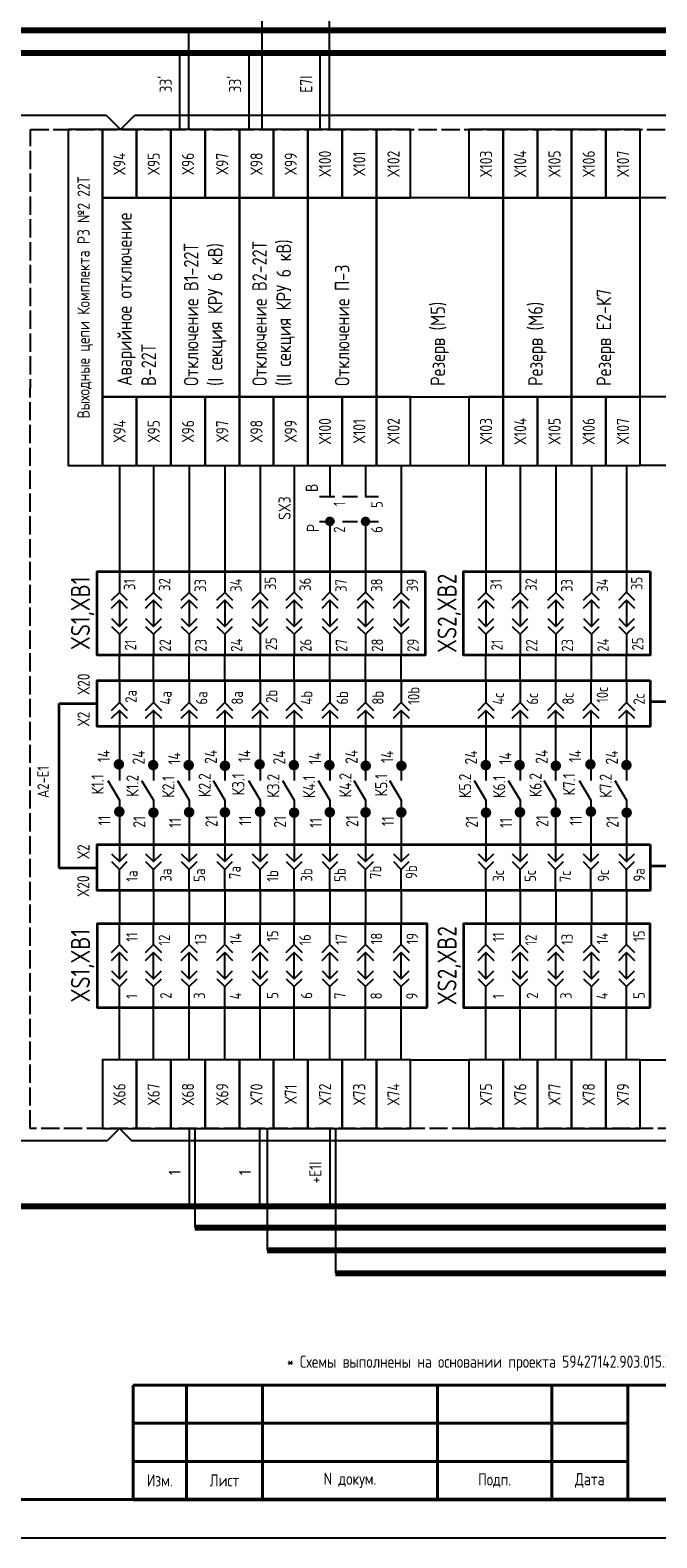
# Model space of a CAD drawing. Header units: millimetres. Extents: x 616 to 6446, y 2590 to 5711.
# Tile 12 of 50: x 2571 to 2653, y 3305 to 3503. Entities that reach past the tile are written whole.
import ezdxf
from ezdxf.enums import TextEntityAlignment as Align

# ---------------------------------------------------------------- set-up
doc = ezdxf.new("R2010")
doc.units = ezdxf.units.MM
doc.linetypes.add('ACAD_ISO02W100', pattern=[15, 12, -3])
doc.linetypes.add('JIS_02_2.0', pattern=[3, 2, -1])
doc.layers.add('основная 0.5', color=7, linetype='Continuous', lineweight=50)
doc.styles.add('SIMPLEX', font='GOST.ttf', dxfattribs={"height": 5})

msp = doc.modelspace()

# ---------------------------------------------------------------- hatches: boundary and pattern name
for points in [[(2582.69, 3407.62, 1), (2582.69, 3406.23, 1)], [(2601.18, 3407.62, 1), (2601.18, 3406.23, 1)], [(2644.64, 3407.62, 1), (2644.64, 3406.23, 1)], [(2587.2, 3407.52, 1), (2587.2, 3406.13, 1)], [(2591.87, 3407.52, 1), (2591.87, 3406.12, 1)], [(2596.63, 3407.43, 1), (2596.63, 3406.04, 1)], [(2605.68, 3407.52, 1), (2605.68, 3406.13, 1)], [(2610.35, 3407.52, 1), (2610.35, 3406.12, 1)], [(2615.12, 3407.43, 1), (2615.12, 3406.04, 1)], [(2619.81, 3407.43, 1), (2619.81, 3406.04, 1)], [(2630.89, 3407.52, 1), (2630.89, 3406.13, 1)], [(2635.33, 3407.52, 1), (2635.33, 3406.12, 1)], [(2640.09, 3407.43, 1), (2640.09, 3406.04, 1)], [(2649.37, 3407.52, 1), (2649.37, 3406.13, 1)], [(2582.75, 3401.41, 1), (2582.75, 3400.01, 1)], [(2587.23, 3401.28, 1), (2587.23, 3399.89, 1)], [(2591.92, 3401.34, 1), (2591.92, 3399.94, 1)], [(2596.62, 3401.32, 1), (2596.62, 3399.92, 1)], [(2601.24, 3401.41, 1), (2601.24, 3400.01, 1)], [(2605.71, 3401.28, 1), (2605.71, 3399.89, 1)], [(2610.4, 3401.34, 1), (2610.4, 3399.94, 1)], [(2615.1, 3401.32, 1), (2615.1, 3399.92, 1)], [(2619.79, 3401.32, 1), (2619.79, 3399.92, 1)], [(2630.92, 3401.28, 1), (2630.92, 3399.89, 1)], [(2635.38, 3401.34, 1), (2635.38, 3399.94, 1)], [(2640.08, 3401.32, 1), (2640.08, 3399.92, 1)], [(2644.7, 3401.41, 1), (2644.7, 3400.01, 1)], [(2649.4, 3401.28, 1), (2649.4, 3399.89, 1)]]:
    msp.add_hatch(color=256).paths.add_polyline_path(points)

# ---------------------------------------------------------------- linework, layer by layer
for p, q in [((2610.38, 3490.31), (2610.38, 3509.31)), ((2601.53, 3490.31), (2601.53, 3506.31)), ((2591.86, 3490.31), (2591.86, 3503.31)), ((2520.04, 3492.19), (2581.02, 3492.19)), ((2581.02, 3492.19), (2582.91, 3490.31)), ((2582.91, 3490.31), (2584.79, 3492.19)), ((2584.79, 3492.19), (2686.2, 3492.19)), ((2658.87, 3481.31), (2651.17, 3481.31)), ((2658.87, 3455.19), (2651.17, 3455.19)), ((2582.77, 3446.19), (2582.77, 3431.24)), ((2587.23, 3446.19), (2587.23, 3431.24)), ((2591.93, 3446.19), (2591.93, 3431.24)), ((2596.61, 3446.19), (2596.61, 3431.24)), ((2601.25, 3446.19), (2601.25, 3431.24)), ((2605.72, 3446.19), (2605.72, 3431.24)), ((2610.41, 3446.19), (2610.41, 3442.1)), ((2615.09, 3446.19), (2615.09, 3442.1)), ((2619.78, 3446.19), (2619.78, 3431.24)), ((2621.02, 3446.19), (2628.67, 3446.19)), ((2630.92, 3446.19), (2630.92, 3431.24)), ((2635.39, 3446.19), (2635.39, 3431.24)), ((2640.08, 3446.19), (2640.08, 3431.24)), ((2644.76, 3446.19), (2644.76, 3431.24)), ((2649.4, 3446.19), (2649.4, 3431.24)), ((2658.87, 3446.19), (2651.17, 3446.19)), ((2610.41, 3438.82), (2610.41, 3431.24)), ((2615.09, 3438.82), (2615.09, 3431.24)), ((2582.77, 3432.27), (2582.77, 3429.51)), ((2587.23, 3432.27), (2587.23, 3429.51)), ((2591.93, 3432.27), (2591.93, 3429.51)), ((2596.61, 3432.27), (2596.61, 3429.51)), ((2601.25, 3432.27), (2601.25, 3429.52)), ((2605.72, 3432.27), (2605.72, 3429.52)), ((2610.41, 3432.27), (2610.41, 3429.52)), ((2615.09, 3432.27), (2615.09, 3429.52)), ((2619.78, 3432.27), (2619.78, 3429.51)), ((2630.92, 3432.27), (2630.92, 3429.51)), ((2635.39, 3432.27), (2635.39, 3429.51)), ((2640.08, 3432.27), (2640.08, 3429.51)), ((2644.76, 3432.27), (2644.76, 3429.51)), ((2649.4, 3432.27), (2649.4, 3429.52)), ((2582.77, 3428.48), (2582.77, 3425.04)), ((2587.23, 3428.48), (2587.23, 3425.04)), ((2591.93, 3428.48), (2591.93, 3425.04)), ((2596.61, 3428.48), (2596.61, 3425.04)), ((2601.25, 3428.48), (2601.25, 3425.04)), ((2605.72, 3428.48), (2605.72, 3425.04)), ((2610.41, 3428.48), (2610.41, 3425.04)), ((2615.09, 3428.48), (2615.09, 3425.04)), ((2619.78, 3428.48), (2619.78, 3425.04)), ((2630.92, 3428.48), (2630.92, 3425.04)), ((2635.39, 3428.48), (2635.39, 3425.04)), ((2640.08, 3428.48), (2640.08, 3425.04)), ((2644.76, 3428.48), (2644.76, 3425.04)), ((2649.4, 3428.48), (2649.4, 3425.04)), ((2582.77, 3424.01), (2582.77, 3421.25)), ((2587.23, 3424.01), (2587.23, 3421.25)), ((2591.93, 3424.01), (2591.93, 3421.25)), ((2596.61, 3424.01), (2596.61, 3421.25)), ((2601.25, 3424.01), (2601.25, 3421.25)), ((2605.72, 3424.01), (2605.72, 3421.25)), ((2610.41, 3424.01), (2610.41, 3421.25)), ((2615.09, 3424.01), (2615.09, 3421.25)), ((2619.78, 3424.01), (2619.78, 3421.25)), ((2630.92, 3424.01), (2630.92, 3421.25)), ((2635.39, 3424.01), (2635.39, 3421.25)), ((2640.08, 3424.01), (2640.08, 3421.25)), ((2644.76, 3424.01), (2644.76, 3421.25)), ((2649.4, 3424.01), (2649.4, 3421.25)), ((2582.77, 3417.81), (2582.77, 3421.25)), ((2587.23, 3417.81), (2587.23, 3421.25)), ((2591.93, 3417.81), (2591.93, 3421.25)), ((2596.61, 3417.81), (2596.61, 3421.25)), ((2601.25, 3417.81), (2601.25, 3421.25)), ((2605.72, 3417.81), (2605.72, 3421.25)), ((2610.41, 3417.81), (2610.41, 3421.25)), ((2615.09, 3417.81), (2615.09, 3421.25)), ((2619.78, 3417.81), (2619.78, 3421.25)), ((2630.92, 3417.81), (2630.92, 3421.25)), ((2635.39, 3417.81), (2635.39, 3421.25)), ((2640.08, 3417.81), (2640.08, 3421.25)), ((2644.76, 3417.81), (2644.76, 3421.25)), ((2649.4, 3417.81), (2649.4, 3421.25)), ((2582.77, 3417.81), (2582.77, 3415.06)), ((2587.23, 3417.81), (2587.23, 3415.06)), ((2591.93, 3417.81), (2591.93, 3415.06)), ((2596.61, 3417.81), (2596.61, 3415.06)), ((2601.25, 3417.81), (2601.25, 3415.06)), ((2605.72, 3417.81), (2605.72, 3415.06)), ((2610.41, 3417.81), (2610.41, 3415.06)), ((2615.09, 3417.81), (2615.09, 3415.06)), ((2619.78, 3417.81), (2619.78, 3415.06)), ((2630.92, 3417.81), (2630.92, 3415.06)), ((2635.39, 3417.81), (2635.39, 3415.06)), ((2640.07, 3417.81), (2640.07, 3415.06)), ((2644.71, 3417.81), (2644.71, 3415.06)), ((2649.4, 3417.81), (2649.4, 3415.06)), ((2582.76, 3414.02), (2582.77, 3404.82)), ((2587.23, 3414.02), (2587.23, 3404.82)), ((2591.93, 3414.02), (2591.93, 3404.82)), ((2596.59, 3414.01), (2596.61, 3404.82)), ((2601.24, 3414.02), (2601.25, 3404.82)), ((2605.72, 3414.02), (2605.72, 3404.82)), ((2610.41, 3414.02), (2610.41, 3404.82)), ((2615.08, 3414.01), (2615.09, 3404.82)), ((2619.77, 3414.01), (2619.78, 3404.82)), ((2630.92, 3414.02), (2630.92, 3404.82)), ((2635.39, 3414.02), (2635.39, 3404.82)), ((2640.05, 3414.01), (2640.07, 3404.82)), ((2644.7, 3414.02), (2644.71, 3404.82)), ((2649.4, 3414.02), (2649.4, 3404.82)), ((2581.22, 3404.82), (2582.77, 3402.24)), ((2585.68, 3404.82), (2587.23, 3402.24)), ((2590.38, 3404.82), (2591.93, 3402.24)), ((2595.06, 3404.82), (2596.61, 3402.24)), ((2599.7, 3404.82), (2601.25, 3402.24)), ((2604.17, 3404.82), (2605.72, 3402.24)), ((2608.86, 3404.82), (2610.41, 3402.24)), ((2613.54, 3404.82), (2615.09, 3402.24)), ((2618.24, 3404.82), (2619.78, 3402.24)), ((2629.37, 3404.82), (2630.92, 3402.24)), ((2633.84, 3404.82), (2635.39, 3402.24)), ((2638.52, 3404.82), (2640.07, 3402.24)), ((2643.16, 3404.82), (2644.71, 3402.24)), ((2647.85, 3404.82), (2649.4, 3402.24)), ((2582.77, 3402.24), (2582.77, 3394.16)), ((2587.23, 3402.24), (2587.23, 3394.16)), ((2591.93, 3402.24), (2591.93, 3394.16)), ((2596.61, 3402.24), (2596.61, 3394.16)), ((2601.25, 3402.24), (2601.25, 3394.16)), ((2605.72, 3402.24), (2605.72, 3394.16)), ((2610.41, 3402.24), (2610.41, 3394.16)), ((2615.09, 3402.24), (2615.09, 3394.16)), ((2619.78, 3402.24), (2619.78, 3394.16)), ((2630.92, 3402.24), (2630.92, 3394.16)), ((2635.39, 3402.24), (2635.39, 3394.16)), ((2640.07, 3402.24), (2640.07, 3394.16)), ((2644.71, 3402.24), (2644.71, 3394.16)), ((2649.4, 3402.24), (2649.4, 3394.16)), ((2582.77, 3390.37), (2582.77, 3393.13)), ((2587.23, 3390.37), (2587.23, 3393.13)), ((2591.93, 3390.37), (2591.93, 3393.13)), ((2596.61, 3390.37), (2596.61, 3393.13)), ((2601.25, 3390.37), (2601.25, 3393.13)), ((2605.72, 3390.37), (2605.72, 3393.13)), ((2610.41, 3390.37), (2610.41, 3393.13)), ((2615.09, 3390.37), (2615.09, 3393.13)), ((2619.78, 3390.37), (2619.78, 3393.13)), ((2630.92, 3390.37), (2630.92, 3393.13)), ((2635.39, 3390.37), (2635.39, 3393.13)), ((2640.07, 3390.37), (2640.07, 3393.13)), ((2644.71, 3390.37), (2644.71, 3393.13)), ((2649.4, 3390.37), (2649.4, 3393.13)), ((2582.77, 3390.37), (2582.77, 3386)), ((2587.23, 3390.37), (2587.23, 3386)), ((2591.93, 3390.37), (2591.93, 3386)), ((2596.61, 3390.37), (2596.61, 3386)), ((2601.25, 3390.37), (2601.25, 3386)), ((2605.72, 3390.37), (2605.72, 3386)), ((2610.41, 3390.37), (2610.41, 3386)), ((2615.09, 3390.37), (2615.09, 3386)), ((2619.78, 3390.37), (2619.78, 3386)), ((2630.92, 3390.37), (2630.92, 3386)), ((2635.39, 3390.37), (2635.39, 3386)), ((2640.08, 3390.37), (2640.08, 3386)), ((2644.76, 3390.37), (2644.76, 3386)), ((2649.4, 3390.37), (2649.4, 3386)), ((2582.77, 3383.25), (2582.77, 3386)), ((2587.23, 3383.25), (2587.23, 3386)), ((2591.93, 3383.25), (2591.93, 3386)), ((2596.61, 3383.25), (2596.61, 3386)), ((2601.25, 3383.25), (2601.25, 3386)), ((2605.72, 3383.25), (2605.72, 3386)), ((2610.41, 3383.25), (2610.41, 3386)), ((2615.09, 3383.25), (2615.09, 3386)), ((2619.78, 3383.25), (2619.78, 3386)), ((2630.92, 3383.25), (2630.92, 3386)), ((2635.39, 3383.25), (2635.39, 3386)), ((2640.08, 3383.25), (2640.08, 3386)), ((2644.76, 3383.25), (2644.76, 3386)), ((2649.4, 3383.25), (2649.4, 3386)), ((2582.77, 3378.77), (2582.77, 3382.21)), ((2587.23, 3378.77), (2587.23, 3382.21)), ((2591.93, 3378.77), (2591.93, 3382.21)), ((2596.61, 3378.77), (2596.61, 3382.21)), ((2601.25, 3378.77), (2601.25, 3382.21)), ((2605.72, 3378.77), (2605.72, 3382.21)), ((2610.41, 3378.77), (2610.41, 3382.21)), ((2615.09, 3378.77), (2615.09, 3382.21)), ((2619.78, 3378.77), (2619.78, 3382.21)), ((2630.92, 3378.77), (2630.92, 3382.21)), ((2635.39, 3378.77), (2635.39, 3382.21)), ((2640.08, 3378.77), (2640.08, 3382.21)), ((2644.76, 3378.77), (2644.76, 3382.21)), ((2649.4, 3378.77), (2649.4, 3382.21)), ((2582.77, 3374.98), (2582.77, 3377.74)), ((2587.23, 3374.98), (2587.23, 3377.74)), ((2591.93, 3374.98), (2591.93, 3377.74)), ((2596.61, 3374.98), (2596.61, 3377.74)), ((2601.25, 3374.98), (2601.25, 3377.74)), ((2605.72, 3374.98), (2605.72, 3377.74)), ((2610.41, 3374.98), (2610.41, 3377.74)), ((2615.09, 3374.98), (2615.09, 3377.74)), ((2619.78, 3374.98), (2619.78, 3377.74)), ((2630.92, 3374.98), (2630.92, 3377.74)), ((2635.39, 3374.98), (2635.39, 3377.74)), ((2640.08, 3374.98), (2640.08, 3377.74)), ((2644.76, 3374.98), (2644.76, 3377.74)), ((2649.4, 3374.98), (2649.4, 3377.74)), ((2582.77, 3368.11), (2582.77, 3374.98)), ((2587.23, 3368.11), (2587.23, 3374.98)), ((2591.93, 3368.11), (2591.93, 3374.98)), ((2596.61, 3368.11), (2596.61, 3374.98)), ((2601.25, 3368.11), (2601.25, 3374.98)), ((2605.72, 3368.11), (2605.72, 3374.98)), ((2610.41, 3368.11), (2610.41, 3374.98)), ((2615.09, 3368.11), (2615.09, 3374.98)), ((2619.78, 3368.11), (2619.78, 3374.98)), ((2630.92, 3368.11), (2630.92, 3374.98)), ((2635.39, 3368.11), (2635.39, 3374.98)), ((2640.08, 3368.11), (2640.08, 3374.98)), ((2644.76, 3368.11), (2644.76, 3374.98)), ((2649.4, 3368.11), (2649.4, 3374.98)), ((2621.02, 3368.11), (2628.67, 3368.11)), ((2651.17, 3368.11), (2658.92, 3368.11)), ((2582.77, 3359.11), (2581.18, 3357.53)), ((2582.77, 3359.11), (2584.35, 3357.53)), ((2592.67, 3359.11), (2592.67, 3346.11)), ((2602.16, 3359.11), (2602.16, 3343.11)), ((2611.13, 3359.11), (2611.13, 3340.11)), ((2528.03, 3357.53), (2581.18, 3357.53)), ((2584.35, 3357.53), (2677.67, 3357.53)), ((2354.47, 3305.35), (2774.48, 3305.35))]:
    msp.add_line(p, q)
at = {"lineweight": 80}
for p, q in [((2740.17, 3503.31), (2488.55, 3503.31)), ((2592.67, 3346.11), (2740.17, 3346.11)), ((2602.16, 3343.11), (2743.17, 3343.11)), ((2611.13, 3340.11), (2746.17, 3340.11))]:
    msp.add_line(p, q, dxfattribs=at)
at = {"color": 3, "lineweight": 80}
for p, q in [((2722.45, 3500.31), (2420.64, 3500.31)), ((2723.12, 3348.88), (2421.5, 3348.88))]:
    msp.add_line(p, q, dxfattribs=at)
at = {"color": 3}
for p, q in [((2590.68, 3490.31), (2590.68, 3500.31)), ((2599.79, 3490.31), (2599.79, 3500.31)), ((2609.14, 3490.31), (2609.14, 3500.31)), ((2591.93, 3359.11), (2591.93, 3349.11)), ((2601.16, 3359.11), (2601.16, 3349.11)), ((2610.41, 3359.11), (2610.41, 3349.11))]:
    msp.add_line(p, q, dxfattribs=at)
at = {"linetype": 'JIS_02_2.0'}
for p, q in [((2609.05, 3442.1), (2616.79, 3442.1)), ((2609.05, 3438.82), (2616.79, 3438.82))]:
    msp.add_line(p, q, dxfattribs=at)
at = {"lineweight": 35}
for p, q in [((2574.83, 3393.31), (2574.83, 3414.93)), ((2574.83, 3414.93), (2579.83, 3414.93)), ((2657.76, 3415.14), (2652.49, 3415.14)), ((2579.83, 3393.31), (2574.83, 3393.31)), ((2657.76, 3393.54), (2652.49, 3393.54))]:
    msp.add_line(p, q, dxfattribs=at)
at = {"lineweight": 40}
for p, q in [((2584.56, 3325.39), (2649.56, 3325.39)), ((2584.56, 3320.39), (2649.56, 3320.39)), ((2584.56, 3315.39), (2649.56, 3315.39)), ((2374.47, 3310.4), (2769.56, 3310.4))]:
    msp.add_line(p, q, dxfattribs=at)
at = {"color": 32, "linetype": 'ACAD_ISO02W100', "ltscale": 0.2, "true_color": 0xcd6928}
msp.add_lwpolyline([(2721.88, 3359.11), (2571.03, 3359.11), (2571.07, 3490.31), (2736.05, 3490.31), (2736.02, 3359.11), (2721.88, 3359.11)], dxfattribs=at)
for points in [[(2580.52, 3446.19), (2580.52, 3490.31), (2576.02, 3490.31), (2576.02, 3446.19)], [(2585.02, 3481.31), (2585.02, 3490.31), (2580.52, 3490.31), (2580.52, 3481.31)], [(2589.52, 3481.31), (2589.52, 3490.31), (2585.02, 3490.31), (2585.02, 3481.31)], [(2594.02, 3481.31), (2594.02, 3490.31), (2589.52, 3490.31), (2589.52, 3481.31)], [(2598.52, 3481.31), (2598.52, 3490.31), (2594.02, 3490.31), (2594.02, 3481.31)], [(2603.02, 3481.31), (2603.02, 3490.31), (2598.52, 3490.31), (2598.52, 3481.31)], [(2607.52, 3481.31), (2607.52, 3490.31), (2603.02, 3490.31), (2603.02, 3481.31)], [(2612.02, 3481.31), (2612.02, 3490.31), (2607.52, 3490.31), (2607.52, 3481.31)], [(2616.52, 3481.31), (2616.52, 3490.31), (2612.02, 3490.31), (2612.02, 3481.31)], [(2621.02, 3481.31), (2621.02, 3490.31), (2616.52, 3490.31), (2616.52, 3481.31)], [(2633.17, 3481.31), (2633.17, 3490.31), (2628.67, 3490.31), (2628.67, 3481.31)], [(2637.67, 3481.31), (2637.67, 3490.31), (2633.17, 3490.31), (2633.17, 3481.31)], [(2642.17, 3481.31), (2642.17, 3490.31), (2637.67, 3490.31), (2637.67, 3481.31)], [(2646.67, 3481.31), (2646.67, 3490.31), (2642.17, 3490.31), (2642.17, 3481.31)], [(2651.17, 3481.31), (2651.17, 3490.31), (2646.67, 3490.31), (2646.67, 3481.31)], [(2589.52, 3455.19), (2589.52, 3481.31), (2580.52, 3481.31), (2580.52, 3455.19)], [(2598.52, 3455.19), (2598.52, 3481.31), (2589.52, 3481.31), (2589.52, 3455.19)], [(2607.52, 3455.19), (2607.52, 3481.31), (2598.52, 3481.31), (2598.52, 3455.19)], [(2616.52, 3455.19), (2616.52, 3481.31), (2607.52, 3481.31), (2607.52, 3455.19)], [(2633.17, 3455.19), (2633.17, 3481.31), (2616.52, 3481.31), (2616.52, 3455.19)], [(2642.17, 3455.19), (2642.17, 3481.31), (2633.17, 3481.31), (2633.17, 3455.19)], [(2651.17, 3455.19), (2651.17, 3481.31), (2642.17, 3481.31), (2642.17, 3455.19)], [(2585.02, 3446.19), (2585.02, 3455.19), (2580.52, 3455.19), (2580.52, 3446.19)], [(2589.52, 3446.19), (2589.52, 3455.19), (2585.02, 3455.19), (2585.02, 3446.19)], [(2594.02, 3446.19), (2594.02, 3455.19), (2589.52, 3455.19), (2589.52, 3446.19)], [(2598.52, 3446.19), (2598.52, 3455.19), (2594.02, 3455.19), (2594.02, 3446.19)], [(2603.02, 3446.19), (2603.02, 3455.19), (2598.52, 3455.19), (2598.52, 3446.19)], [(2607.52, 3446.19), (2607.52, 3455.19), (2603.02, 3455.19), (2603.02, 3446.19)], [(2612.02, 3446.19), (2612.02, 3455.19), (2607.52, 3455.19), (2607.52, 3446.19)], [(2616.52, 3446.19), (2616.52, 3455.19), (2612.02, 3455.19), (2612.02, 3446.19)], [(2621.02, 3446.19), (2621.02, 3455.19), (2616.52, 3455.19), (2616.52, 3446.19)], [(2633.17, 3446.19), (2633.17, 3455.19), (2628.67, 3455.19), (2628.67, 3446.19)], [(2637.67, 3446.19), (2637.67, 3455.19), (2633.17, 3455.19), (2633.17, 3446.19)], [(2642.17, 3446.19), (2642.17, 3455.19), (2637.67, 3455.19), (2637.67, 3446.19)], [(2646.67, 3446.19), (2646.67, 3455.19), (2642.17, 3455.19), (2642.17, 3446.19)], [(2651.17, 3446.19), (2651.17, 3455.19), (2646.67, 3455.19), (2646.67, 3446.19)], [(2585.02, 3359.11), (2585.02, 3368.11), (2580.52, 3368.11), (2580.52, 3359.11)], [(2589.52, 3359.11), (2589.52, 3368.11), (2585.02, 3368.11), (2585.02, 3359.11)], [(2594.02, 3359.11), (2594.02, 3368.11), (2589.52, 3368.11), (2589.52, 3359.11)], [(2598.52, 3359.11), (2598.52, 3368.11), (2594.02, 3368.11), (2594.02, 3359.11)], [(2603.02, 3359.11), (2603.02, 3368.11), (2598.52, 3368.11), (2598.52, 3359.11)], [(2607.52, 3359.11), (2607.52, 3368.11), (2603.02, 3368.11), (2603.02, 3359.11)], [(2612.02, 3359.11), (2612.02, 3368.11), (2607.52, 3368.11), (2607.52, 3359.11)], [(2616.52, 3359.11), (2616.52, 3368.11), (2612.02, 3368.11), (2612.02, 3359.11)], [(2621.02, 3359.11), (2621.02, 3368.11), (2616.52, 3368.11), (2616.52, 3359.11)], [(2633.17, 3359.11), (2633.17, 3368.11), (2628.67, 3368.11), (2628.67, 3359.11)], [(2637.67, 3359.11), (2637.67, 3368.11), (2633.17, 3368.11), (2633.17, 3359.11)], [(2642.17, 3359.11), (2642.17, 3368.11), (2637.67, 3368.11), (2637.67, 3359.11)], [(2646.67, 3359.11), (2646.67, 3368.11), (2642.17, 3368.11), (2642.17, 3359.11)], [(2651.17, 3359.11), (2651.17, 3368.11), (2646.67, 3368.11), (2646.67, 3359.11)]]:
    msp.add_lwpolyline(points, close=True)
at = {"const_width": 0.5}
for points in [[(2610.41, 3438.46, 1), (2610.41, 3439.21, 1)], [(2615.09, 3438.45, 1), (2615.09, 3439.2, 1)]]:
    msp.add_lwpolyline(points, format="xyb", close=True, dxfattribs=at)
at = {"lineweight": 35}
for points in [[(2622.95, 3432.27), (2622.95, 3421.25), (2579.83, 3421.25), (2579.83, 3432.27)], [(2652.49, 3432.27), (2652.49, 3421.25), (2627.98, 3421.25), (2627.98, 3432.27)], [(2652.49, 3417.92), (2652.49, 3411.9), (2579.83, 3411.9), (2579.83, 3417.92)], [(2652.49, 3396.39), (2652.49, 3390.37), (2579.83, 3390.37), (2579.83, 3396.39)], [(2623.18, 3374.98), (2623.18, 3386), (2579.83, 3386), (2579.83, 3374.98)], [(2652.49, 3374.98), (2652.49, 3386), (2627.98, 3386), (2627.98, 3374.98)]]:
    msp.add_lwpolyline(points, close=True, dxfattribs=at)
for points in [[(2581.73, 3428.48), (2582.77, 3429.51), (2583.8, 3428.48)], [(2586.2, 3428.48), (2587.23, 3429.51), (2588.27, 3428.48)], [(2590.89, 3428.48), (2591.93, 3429.51), (2592.96, 3428.48)], [(2595.58, 3428.48), (2596.61, 3429.51), (2597.64, 3428.48)], [(2600.22, 3428.48), (2601.25, 3429.52), (2602.28, 3428.48)], [(2604.68, 3428.48), (2605.72, 3429.52), (2606.75, 3428.48)], [(2609.38, 3428.48), (2610.41, 3429.52), (2611.44, 3428.48)], [(2614.06, 3428.48), (2615.09, 3429.52), (2616.12, 3428.48)], [(2618.75, 3428.48), (2619.78, 3429.51), (2620.82, 3428.48)], [(2629.89, 3428.48), (2630.92, 3429.51), (2631.95, 3428.48)], [(2634.35, 3428.48), (2635.39, 3429.51), (2636.42, 3428.48)], [(2639.05, 3428.48), (2640.08, 3429.51), (2641.11, 3428.48)], [(2643.73, 3428.48), (2644.76, 3429.51), (2645.8, 3428.48)], [(2648.37, 3428.48), (2649.4, 3429.52), (2650.43, 3428.48)], [(2581.73, 3427.45), (2582.77, 3428.48), (2583.8, 3427.45)], [(2586.2, 3427.45), (2587.23, 3428.48), (2588.27, 3427.45)], [(2590.89, 3427.45), (2591.93, 3428.48), (2592.96, 3427.45)], [(2595.58, 3427.45), (2596.61, 3428.48), (2597.64, 3427.45)], [(2600.22, 3427.45), (2601.25, 3428.48), (2602.28, 3427.45)], [(2604.68, 3427.45), (2605.72, 3428.48), (2606.75, 3427.45)], [(2609.38, 3427.45), (2610.41, 3428.48), (2611.44, 3427.45)], [(2614.06, 3427.45), (2615.09, 3428.48), (2616.12, 3427.45)], [(2618.75, 3427.45), (2619.78, 3428.48), (2620.82, 3427.45)], [(2629.89, 3427.45), (2630.92, 3428.48), (2631.95, 3427.45)], [(2634.35, 3427.45), (2635.39, 3428.48), (2636.42, 3427.45)], [(2639.05, 3427.45), (2640.08, 3428.48), (2641.11, 3427.45)], [(2643.73, 3427.45), (2644.76, 3428.48), (2645.8, 3427.45)], [(2648.37, 3427.45), (2649.4, 3428.48), (2650.43, 3427.45)], [(2581.73, 3426.07), (2582.77, 3425.04), (2583.8, 3426.07)], [(2586.2, 3426.07), (2587.23, 3425.04), (2588.27, 3426.07)], [(2590.89, 3426.07), (2591.93, 3425.04), (2592.96, 3426.07)], [(2595.58, 3426.07), (2596.61, 3425.04), (2597.64, 3426.07)], [(2600.22, 3426.07), (2601.25, 3425.04), (2602.28, 3426.07)], [(2604.68, 3426.07), (2605.72, 3425.04), (2606.75, 3426.07)], [(2609.38, 3426.07), (2610.41, 3425.04), (2611.44, 3426.07)], [(2614.06, 3426.07), (2615.09, 3425.04), (2616.12, 3426.07)], [(2618.75, 3426.07), (2619.78, 3425.04), (2620.82, 3426.07)], [(2629.89, 3426.07), (2630.92, 3425.04), (2631.95, 3426.07)], [(2634.35, 3426.07), (2635.39, 3425.04), (2636.42, 3426.07)], [(2639.05, 3426.07), (2640.08, 3425.04), (2641.11, 3426.07)], [(2643.73, 3426.07), (2644.76, 3425.04), (2645.8, 3426.07)], [(2648.37, 3426.07), (2649.4, 3425.04), (2650.43, 3426.07)], [(2581.73, 3425.04), (2582.77, 3424.01), (2583.8, 3425.04)], [(2586.2, 3425.04), (2587.23, 3424.01), (2588.27, 3425.04)], [(2590.89, 3425.04), (2591.93, 3424.01), (2592.96, 3425.04)], [(2595.58, 3425.04), (2596.61, 3424.01), (2597.64, 3425.04)], [(2600.22, 3425.04), (2601.25, 3424.01), (2602.28, 3425.04)], [(2604.68, 3425.04), (2605.72, 3424.01), (2606.75, 3425.04)], [(2609.38, 3425.04), (2610.41, 3424.01), (2611.44, 3425.04)], [(2614.06, 3425.04), (2615.09, 3424.01), (2616.12, 3425.04)], [(2618.75, 3425.04), (2619.78, 3424.01), (2620.82, 3425.04)], [(2629.89, 3425.04), (2630.92, 3424.01), (2631.95, 3425.04)], [(2634.35, 3425.04), (2635.39, 3424.01), (2636.42, 3425.04)], [(2639.05, 3425.04), (2640.08, 3424.01), (2641.11, 3425.04)], [(2643.73, 3425.04), (2644.76, 3424.01), (2645.8, 3425.04)], [(2648.37, 3425.04), (2649.4, 3424.01), (2650.43, 3425.04)], [(2581.73, 3414.02), (2582.77, 3415.06), (2583.8, 3414.02)], [(2581.73, 3412.99), (2582.77, 3414.02), (2583.8, 3412.99)], [(2586.2, 3414.02), (2587.23, 3415.06), (2588.27, 3414.02)], [(2586.2, 3412.99), (2587.23, 3414.02), (2588.27, 3412.99)], [(2590.89, 3414.02), (2591.93, 3415.06), (2592.96, 3414.02)], [(2590.89, 3412.99), (2591.93, 3414.02), (2592.96, 3412.99)], [(2595.58, 3414.02), (2596.61, 3415.06), (2597.64, 3414.02)], [(2595.58, 3412.99), (2596.61, 3414.02), (2597.64, 3412.99)], [(2600.22, 3414.02), (2601.25, 3415.06), (2602.28, 3414.02)], [(2600.22, 3412.99), (2601.25, 3414.02), (2602.28, 3412.99)], [(2604.68, 3414.02), (2605.72, 3415.06), (2606.75, 3414.02)], [(2604.68, 3412.99), (2605.72, 3414.02), (2606.75, 3412.99)], [(2609.38, 3414.02), (2610.41, 3415.06), (2611.44, 3414.02)], [(2609.38, 3412.99), (2610.41, 3414.02), (2611.44, 3412.99)], [(2614.06, 3414.02), (2615.09, 3415.06), (2616.12, 3414.02)], [(2614.06, 3412.99), (2615.09, 3414.02), (2616.12, 3412.99)], [(2618.75, 3414.02), (2619.78, 3415.06), (2620.82, 3414.02)], [(2618.75, 3412.99), (2619.78, 3414.02), (2620.82, 3412.99)], [(2629.89, 3414.02), (2630.92, 3415.06), (2631.95, 3414.02)], [(2629.89, 3412.99), (2630.92, 3414.02), (2631.95, 3412.99)], [(2634.35, 3414.02), (2635.39, 3415.06), (2636.42, 3414.02)], [(2634.35, 3412.99), (2635.39, 3414.02), (2636.42, 3412.99)], [(2639.04, 3414.02), (2640.07, 3415.06), (2641.1, 3414.02)], [(2639.04, 3412.99), (2640.07, 3414.02), (2641.1, 3412.99)], [(2643.68, 3414.02), (2644.71, 3415.06), (2645.74, 3414.02)], [(2643.68, 3412.99), (2644.71, 3414.02), (2645.74, 3412.99)], [(2648.37, 3414.02), (2649.4, 3415.06), (2650.43, 3414.02)], [(2648.37, 3412.99), (2649.4, 3414.02), (2650.43, 3412.99)], [(2581.73, 3395.19), (2582.77, 3394.16), (2583.8, 3395.19)], [(2581.73, 3394.16), (2582.77, 3393.13), (2583.8, 3394.16)], [(2586.2, 3395.19), (2587.23, 3394.16), (2588.27, 3395.19)], [(2586.2, 3394.16), (2587.23, 3393.13), (2588.27, 3394.16)], [(2590.89, 3395.19), (2591.93, 3394.16), (2592.96, 3395.19)], [(2590.89, 3394.16), (2591.93, 3393.13), (2592.96, 3394.16)], [(2595.58, 3395.19), (2596.61, 3394.16), (2597.64, 3395.19)], [(2595.58, 3394.16), (2596.61, 3393.13), (2597.64, 3394.16)], [(2600.22, 3395.19), (2601.25, 3394.16), (2602.28, 3395.19)], [(2600.22, 3394.16), (2601.25, 3393.13), (2602.28, 3394.16)], [(2604.68, 3395.19), (2605.72, 3394.16), (2606.75, 3395.19)], [(2604.68, 3394.16), (2605.72, 3393.13), (2606.75, 3394.16)], [(2609.38, 3395.19), (2610.41, 3394.16), (2611.44, 3395.19)], [(2609.38, 3394.16), (2610.41, 3393.13), (2611.44, 3394.16)], [(2614.06, 3395.19), (2615.09, 3394.16), (2616.12, 3395.19)], [(2614.06, 3394.16), (2615.09, 3393.13), (2616.12, 3394.16)], [(2618.75, 3395.19), (2619.78, 3394.16), (2620.82, 3395.19)], [(2618.75, 3394.16), (2619.78, 3393.13), (2620.82, 3394.16)], [(2629.89, 3395.19), (2630.92, 3394.16), (2631.95, 3395.19)], [(2629.89, 3394.16), (2630.92, 3393.13), (2631.95, 3394.16)], [(2634.35, 3395.19), (2635.39, 3394.16), (2636.42, 3395.19)], [(2634.35, 3394.16), (2635.39, 3393.13), (2636.42, 3394.16)], [(2639.04, 3395.19), (2640.07, 3394.16), (2641.1, 3395.19)], [(2639.04, 3394.16), (2640.07, 3393.13), (2641.1, 3394.16)], [(2643.68, 3395.19), (2644.71, 3394.16), (2645.74, 3395.19)], [(2643.68, 3394.16), (2644.71, 3393.13), (2645.74, 3394.16)], [(2648.37, 3395.19), (2649.4, 3394.16), (2650.43, 3395.19)], [(2648.37, 3394.16), (2649.4, 3393.13), (2650.43, 3394.16)], [(2581.73, 3382.21), (2582.77, 3383.25), (2583.8, 3382.21)], [(2581.73, 3381.18), (2582.77, 3382.21), (2583.8, 3381.18)], [(2586.2, 3382.21), (2587.23, 3383.25), (2588.27, 3382.21)], [(2586.2, 3381.18), (2587.23, 3382.21), (2588.27, 3381.18)], [(2590.89, 3382.21), (2591.93, 3383.25), (2592.96, 3382.21)], [(2590.89, 3381.18), (2591.93, 3382.21), (2592.96, 3381.18)], [(2595.58, 3382.21), (2596.61, 3383.25), (2597.64, 3382.21)], [(2595.58, 3381.18), (2596.61, 3382.21), (2597.64, 3381.18)], [(2600.22, 3382.21), (2601.25, 3383.25), (2602.28, 3382.21)], [(2600.22, 3381.18), (2601.25, 3382.21), (2602.28, 3381.18)], [(2604.68, 3382.21), (2605.72, 3383.25), (2606.75, 3382.21)], [(2604.68, 3381.18), (2605.72, 3382.21), (2606.75, 3381.18)], [(2609.38, 3382.21), (2610.41, 3383.25), (2611.44, 3382.21)], [(2609.38, 3381.18), (2610.41, 3382.21), (2611.44, 3381.18)], [(2614.06, 3382.21), (2615.09, 3383.25), (2616.12, 3382.21)], [(2614.06, 3381.18), (2615.09, 3382.21), (2616.12, 3381.18)], [(2618.75, 3382.21), (2619.78, 3383.25), (2620.82, 3382.21)], [(2618.75, 3381.18), (2619.78, 3382.21), (2620.82, 3381.18)], [(2629.89, 3382.21), (2630.92, 3383.25), (2631.95, 3382.21)], [(2629.89, 3381.18), (2630.92, 3382.21), (2631.95, 3381.18)], [(2634.35, 3382.21), (2635.39, 3383.25), (2636.42, 3382.21)], [(2634.35, 3381.18), (2635.39, 3382.21), (2636.42, 3381.18)], [(2639.05, 3382.21), (2640.08, 3383.25), (2641.11, 3382.21)], [(2639.05, 3381.18), (2640.08, 3382.21), (2641.11, 3381.18)], [(2643.73, 3382.21), (2644.76, 3383.25), (2645.8, 3382.21)], [(2643.73, 3381.18), (2644.76, 3382.21), (2645.8, 3381.18)], [(2648.37, 3382.21), (2649.4, 3383.25), (2650.43, 3382.21)], [(2648.37, 3381.18), (2649.4, 3382.21), (2650.43, 3381.18)], [(2581.73, 3379.8), (2582.77, 3378.77), (2583.8, 3379.8)], [(2581.73, 3378.77), (2582.77, 3377.74), (2583.8, 3378.77)], [(2586.2, 3379.8), (2587.23, 3378.77), (2588.27, 3379.8)], [(2586.2, 3378.77), (2587.23, 3377.74), (2588.27, 3378.77)], [(2590.89, 3379.8), (2591.93, 3378.77), (2592.96, 3379.8)], [(2590.89, 3378.77), (2591.93, 3377.74), (2592.96, 3378.77)], [(2595.58, 3379.8), (2596.61, 3378.77), (2597.64, 3379.8)], [(2595.58, 3378.77), (2596.61, 3377.74), (2597.64, 3378.77)], [(2600.22, 3379.8), (2601.25, 3378.77), (2602.28, 3379.8)], [(2600.22, 3378.77), (2601.25, 3377.74), (2602.28, 3378.77)], [(2604.68, 3379.8), (2605.72, 3378.77), (2606.75, 3379.8)], [(2604.68, 3378.77), (2605.72, 3377.74), (2606.75, 3378.77)], [(2609.38, 3379.8), (2610.41, 3378.77), (2611.44, 3379.8)], [(2609.38, 3378.77), (2610.41, 3377.74), (2611.44, 3378.77)], [(2614.06, 3379.8), (2615.09, 3378.77), (2616.12, 3379.8)], [(2614.06, 3378.77), (2615.09, 3377.74), (2616.12, 3378.77)], [(2618.75, 3379.8), (2619.78, 3378.77), (2620.82, 3379.8)], [(2618.75, 3378.77), (2619.78, 3377.74), (2620.82, 3378.77)], [(2629.89, 3379.8), (2630.92, 3378.77), (2631.95, 3379.8)], [(2629.89, 3378.77), (2630.92, 3377.74), (2631.95, 3378.77)], [(2634.35, 3379.8), (2635.39, 3378.77), (2636.42, 3379.8)], [(2634.35, 3378.77), (2635.39, 3377.74), (2636.42, 3378.77)], [(2639.05, 3379.8), (2640.08, 3378.77), (2641.11, 3379.8)], [(2639.05, 3378.77), (2640.08, 3377.74), (2641.11, 3378.77)], [(2643.73, 3379.8), (2644.76, 3378.77), (2645.8, 3379.8)], [(2643.73, 3378.77), (2644.76, 3377.74), (2645.8, 3378.77)], [(2648.37, 3379.8), (2649.4, 3378.77), (2650.43, 3379.8)], [(2648.37, 3378.77), (2649.4, 3377.74), (2650.43, 3378.77)]]:
    msp.add_lwpolyline(points)
at = {"layer": 'основная 0.5', "lineweight": 40}
for p, q in [((2584.56, 3325.39), (2584.56, 3310.4)), ((2591.56, 3310.4), (2591.56, 3325.39)), ((2601.56, 3310.4), (2601.56, 3325.39)), ((2624.56, 3310.4), (2624.56, 3325.39)), ((2639.56, 3310.4), (2639.56, 3325.39)), ((2649.56, 3310.4), (2649.56, 3325.4)), ((2649.56, 3325.4), (2769.56, 3325.4))]:
    msp.add_line(p, q, dxfattribs=at)
at = {"layer": 'основная 0.5', "color": 0}
msp.add_line((2584.56, 3310.4), (2769.56, 3310.4), dxfattribs=at)

# ---------------------------------------------------------------- texts
at = {"style": 'SIMPLEX'}
for s, p in [('31', (2584.84, 3429.82)), ('32', (2589.44, 3429.7)), ('33', (2594.13, 3429.57)), ('34', (2598.82, 3429.57)), ('35', (2603.33, 3429.82)), ('36', (2607.92, 3429.7)), ('37', (2612.62, 3429.57)), ('38', (2617.3, 3429.57)), ('39', (2621.99, 3429.57)), ('31', (2633, 3429.82)), ('32', (2637.59, 3429.7)), ('33', (2642.29, 3429.57)), ('34', (2646.97, 3429.57)), ('35', (2651.48, 3429.82)), ('21', (2584.97, 3421.89)), ('22', (2589.52, 3421.71)), ('23', (2594.21, 3421.71)), ('24', (2598.9, 3421.71)), ('25', (2603.46, 3421.89)), ('26', (2608, 3421.71)), ('27', (2612.69, 3421.71)), ('28', (2617.38, 3421.71)), ('29', (2622.07, 3421.71)), ('21', (2633.13, 3421.89)), ('22', (2637.67, 3421.71)), ('23', (2642.37, 3421.71)), ('24', (2647.05, 3421.71)), ('25', (2651.61, 3421.89)), ('10b', (2622.17, 3414.77)), ('10с', (2646.96, 3415.01)), ('2а', (2585.02, 3415.01)), ('4а', (2589.61, 3414.77)), ('6а', (2594.31, 3414.77)), ('8а', (2598.99, 3414.77)), ('2b', (2603.5, 3415.01)), ('4b', (2608.1, 3414.77)), ('6b', (2612.79, 3414.77)), ('8b', (2617.47, 3414.77)), ('4с', (2633.3, 3414.77)), ('6с', (2637.77, 3414.77)), ('8с', (2642.45, 3414.77)), ('2с', (2651.78, 3414.77)), ('7а', (2598.68, 3391.88)), ('1b', (2603.63, 3391.53)), ('3b', (2608.1, 3391.53)), ('5b', (2612.5, 3391.51)), ('7b', (2617.16, 3391.88)), ('9b', (2621.86, 3391.88)), ('1а', (2585.15, 3391.53)), ('3а', (2589.61, 3391.53)), ('5а', (2594.02, 3391.51)), ('3с', (2633.3, 3391.53)), ('5с', (2637.48, 3391.51)), ('7с', (2642.08, 3391.46)), ('9с', (2647.09, 3391.53)), ('9а', (2651.78, 3391.53)), ('11', (2585.15, 3383.64)), ('15', (2603.63, 3383.64)), ('11', (2633.3, 3383.64)), ('15', (2651.78, 3383.64)), ('12', (2589.41, 3383.14)), ('13', (2594.18, 3383.22)), ('14', (2598.8, 3383.29)), ('16', (2607.9, 3383.14)), ('17', (2612.66, 3383.22)), ('18', (2617.29, 3383.29)), ('19', (2621.98, 3383.29)), ('12', (2637.57, 3383.14)), ('13', (2642.33, 3383.22)), ('14', (2646.96, 3383.29)), ('1', (2585.15, 3376.14)), ('2', (2589.61, 3376.14)), ('3', (2594.02, 3376.12)), ('4', (2598.77, 3376.06)), ('5', (2603.63, 3376.14)), ('6', (2608.1, 3376.14)), ('7', (2612.5, 3376.13)), ('8', (2617.25, 3376.06)), ('9', (2621.94, 3376.06)), ('1', (2633.3, 3376.14)), ('2', (2637.77, 3376.14)), ('3', (2642.17, 3376.12)), ('4', (2646.92, 3376.06)), ('5', (2651.78, 3376.14))]:
    msp.add_text(s, height=1.5, rotation=90, dxfattribs=at).set_placement(p)
at = {"lineweight": 50, "style": 'SIMPLEX'}
msp.add_text('A2-E1', height=1.5, rotation=90, dxfattribs=at).set_placement((2573.49, 3404.61), align=Align.CENTER)
at = {"color": 7, "char_height": 1.6, "attachment_point": 5, "rotation": 90, "style": 'SIMPLEX'}
for s, insert, width in [("{\\C256;33'}", (2588.84, 3496.25), 8.118), ("{\\C256;33'}", (2597.95, 3496.25), 8.118), ('{\\C256;E7I}', (2607.3, 3496.25), 8.118), ('Выходные цепи Комплекта РЗ №2 22Т', (2578.27, 3468.25), 44.1252), ('Х94', (2582.77, 3485.81), 9), ('Х95', (2587.27, 3485.81), 9), ('Х96', (2591.77, 3485.81), 9), ('Х97', (2596.27, 3485.81), 9), ('Х98', (2600.77, 3485.81), 9), ('Х99', (2605.27, 3485.81), 9), ('Х100', (2609.77, 3485.81), 9), ('Х101', (2614.27, 3485.81), 9), ('Х102', (2618.77, 3485.81), 9), ('Х103', (2630.92, 3485.81), 9), ('Х104', (2635.42, 3485.81), 9), ('Х105', (2639.92, 3485.81), 9), ('Х106', (2644.42, 3485.81), 9), ('Х107', (2648.92, 3485.81), 9), ('Х94', (2582.77, 3450.69), 9), ('Х95', (2587.27, 3450.69), 9), ('Х96', (2591.77, 3450.69), 9), ('Х97', (2596.27, 3450.69), 9), ('Х98', (2600.77, 3450.69), 9), ('Х99', (2605.27, 3450.69), 9), ('Х100', (2609.77, 3450.69), 9), ('Х101', (2614.27, 3450.69), 9), ('Х102', (2618.77, 3450.69), 9), ('Х103', (2630.92, 3450.69), 9), ('Х104', (2635.42, 3450.69), 9), ('Х105', (2639.92, 3450.69), 9), ('Х106', (2644.42, 3450.69), 9), ('Х107', (2648.92, 3450.69), 9), ('Х20', (2578.07, 3417.48), 5.1651), ('Х2', (2578.05, 3412.9), 3.5036), ('14', (2580.69, 3408.01), 5.1651), ('24', (2585.28, 3407.83), 5.1651), ('14', (2589.99, 3407.7), 5.1651), ('24', (2594.77, 3407.92), 5.1651), ('14', (2599.17, 3408.01), 5.1651), ('24', (2603.76, 3407.83), 5.1651), ('14', (2608.47, 3407.71), 5.1651), ('24', (2613.25, 3407.92), 5.1651), ('14', (2617.94, 3407.92), 5.1651), ('24', (2628.96, 3407.83), 5.1651), ('14', (2633.45, 3407.7), 5.1651), ('24', (2638.23, 3407.92), 5.1651), ('14', (2642.63, 3408.01), 5.1651), ('24', (2647.45, 3407.83), 5.1651), ('К1.1', (2579.89, 3404.28), 5.1651), ('К1.2', (2584.48, 3404.1), 5.1651), ('К2.1', (2589.19, 3403.98), 5.1651), ('К2.2', (2593.97, 3404.19), 5.1651), ('К3.1', (2598.38, 3404.28), 5.1651), ('К3.2', (2602.97, 3404.1), 5.1651), ('К4.1', (2607.68, 3403.98), 5.1651), ('К4.2', (2612.45, 3404.19), 5.1651), ('К5.1', (2617.15, 3404.19), 5.1651), ('К5.2', (2628.17, 3404.1), 5.1651), ('К6.1', (2632.65, 3403.98), 5.1651), ('К6.2', (2637.43, 3404.19), 5.1651), ('К7.1', (2641.84, 3404.28), 5.1651), ('К7.2', (2646.65, 3404.1), 5.1651), ('11', (2580.78, 3399.56), 5.1651), ('21', (2585.37, 3399.38), 5.1651), ('11', (2590.08, 3399.25), 5.1651), ('21', (2594.85, 3399.46), 5.1651), ('11', (2599.26, 3399.56), 5.1651), ('21', (2603.85, 3399.38), 5.1651), ('11', (2608.56, 3399.25), 5.1651), ('21', (2613.34, 3399.46), 5.1651), ('11', (2618.03, 3399.46), 5.1651), ('21', (2629.05, 3399.38), 5.1651), ('11', (2633.54, 3399.25), 5.1651), ('21', (2638.31, 3399.46), 5.1651), ('11', (2642.72, 3399.56), 5.1651), ('21', (2647.53, 3399.38), 5.1651), ('Х2', (2578.04, 3395.48), 3.5036), ('Х20', (2578.01, 3390.96), 5.1651), ('Х66', (2582.77, 3363.61), 9), ('Х67', (2587.27, 3363.61), 9), ('Х68', (2591.77, 3363.61), 9), ('Х69', (2596.27, 3363.61), 9), ('Х70', (2600.77, 3363.61), 9), ('Х71', (2605.27, 3363.61), 9), ('Х72', (2609.77, 3363.61), 9), ('Х73', (2614.27, 3363.61), 9), ('Х74', (2618.77, 3363.61), 9), ('Х75', (2630.92, 3363.61), 9), ('Х76', (2635.42, 3363.61), 9), ('Х77', (2639.92, 3363.61), 9), ('Х78', (2644.42, 3363.61), 9), ('Х79', (2648.92, 3363.61), 9), ('{\\C256;+E1I}', (2608.51, 3353.32), 8.4165), ('{\\C256;1}', (2590.03, 3353.32), 8.4165), ('{\\C256;1}', (2599.26, 3353.32), 8.4165)]:
    msp.add_mtext(s, dxfattribs=dict(at, insert=insert, width=width))
at = {"rotation": 90, "style": 'SIMPLEX'}
for s, insert, char_height, width, attachment_point in [('Аварийное отключение В-22Т', (2585.02, 3456.62), 1.9, 24.6928, 4), ('Отключение В1-22Т \\P(I секция КРУ 6 кВ)', (2594.02, 3456.62), 1.9, 24.6928, 4), ('Отключение В2-22Т \\P(II секция КРУ 6 кВ)', (2603.02, 3456.62), 1.9, 24.6929, 4), ('Отключение П-3', (2612.02, 3456.62), 1.9, 24.6929, 4), ('Резерв Е2-К7', (2646.67, 3456.62), 1.9, 24.6929, 4), ('Резерв (М5)', (2624.84, 3456.62), 1.9, 24.6928, 4), ('Резерв (М6)', (2637.67, 3456.62), 1.9, 24.6928, 4), ('В', (2608.03, 3443.24), 1.6, 9, 5), ('SX3', (2604.46, 3440.57), 1.6, 5.202, 5), ('1', (2611.66, 3441.44), 1.5, 5.832, 6), ('5', (2616.6, 3441.48), 1.5, 5.832, 6), ('Р', (2608.18, 3437.96), 1.6, 3.4878, 5), ('2', (2611.66, 3438.16), 1.5, 5.832, 6), ('6', (2616.6, 3438.21), 1.5, 5.832, 6)]:
    msp.add_mtext(s, dxfattribs=dict(at, insert=insert, char_height=char_height, width=width, attachment_point=attachment_point))
at = {"lineweight": 50, "char_height": 2.5, "width": 12.5578, "attachment_point": 5, "rotation": 90, "style": 'SIMPLEX'}
for s, insert in [('XS1,XB1', (2577.93, 3426.76)), ('XS2,XB2', (2626.09, 3426.76)), ('XS1,XB1', (2577.93, 3380.49)), ('XS2,XB2', (2626.09, 3380.49))]:
    msp.add_mtext(s, dxfattribs=dict(at, insert=insert))
at = {"lineweight": 35, "char_height": 1.6, "attachment_point": 5, "line_spacing_factor": 0.8, "style": 'SIMPLEX'}
for s, insert, width in [('\\pi-4.8,l6.4,t6.4;*^IСхемы выполнены на основании проекта 59427142.903.015.Э0.53.2-2 и принципиальных электрических схем РЭ ЭКРА.656453.005-080AТ22 РЭ1 и ЭКРА.656453.005-080AТ22 РЭ2', (2676.53, 3328.27), 185), ('Изм.', (2588.06, 3312.89), 7), ('Лист', (2596.56, 3312.89), 10), ('N докум.', (2613.06, 3312.89), 23), ('Подп.', (2632.06, 3312.89), 15), ('Дата', (2644.56, 3312.89), 10)]:
    msp.add_mtext(s, dxfattribs=dict(at, insert=insert, width=width))

doc.saveas('drawing.dxf')
